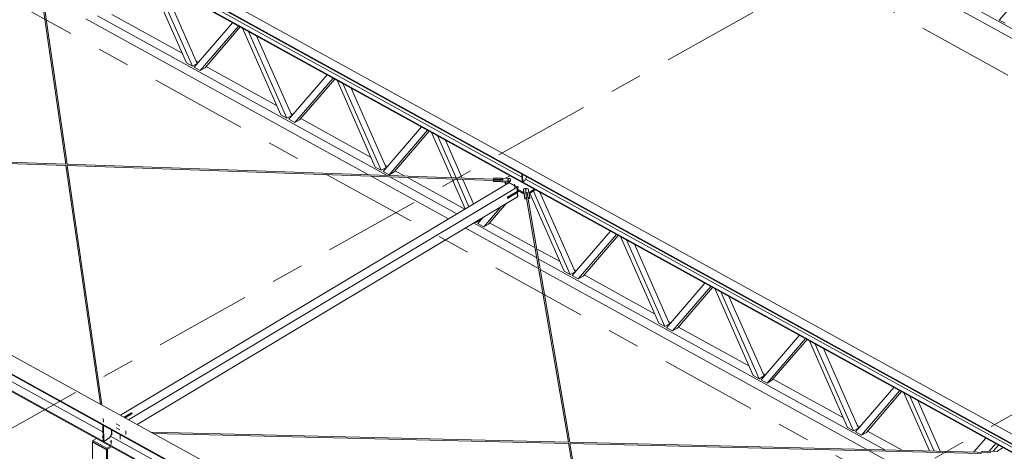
# Model space of a CAD drawing. Header units: millimetres. Extents: x -260 to 160, y -50 to 247.
# Tile 33 of 74: x -76 to -46, y 72 to 85. Entities that reach past the tile are written whole.
import ezdxf

# ---------------------------------------------------------------- set-up
doc = ezdxf.new("R2010")
doc.units = ezdxf.units.MM
for name, pattern in [('XKITLINE00', [0]), ('XKITLINE02', [4, 2, -2]), ('XKITLINE03', [6, 3, -1, 1, -1])]:
    doc.linetypes.add(name, pattern=pattern)
for name, color, linetype, lineweight in [('Element', 2, 'Continuous', 0), ('Spoina', 1, 'Continuous', 0), ('Śruba', 3, 'Continuous', 0)]:
    doc.layers.add(name, color=color, linetype=linetype, lineweight=lineweight)

msp = doc.modelspace()

# ---------------------------------------------------------------- hatches: boundary and pattern name
at = {"layer": 'Śruba'}
for points in [[(-60.927, 80.467), (-60.932, 80.468), (-60.936, 80.469), (-60.94, 80.471), (-60.943, 80.473), (-60.946, 80.476), (-60.947, 80.478), (-60.948, 80.481), (-60.947, 80.484), (-60.946, 80.487), (-60.944, 80.489), (-60.941, 80.491), (-60.937, 80.493), (-60.933, 80.495), (-60.928, 80.496), (-60.923, 80.496), (-60.918, 80.496), (-60.914, 80.495), (-60.909, 80.494), (-60.905, 80.492), (-60.902, 80.49), (-60.9, 80.488), (-60.898, 80.485), (-60.898, 80.482), (-60.898, 80.48), (-60.9, 80.477), (-60.902, 80.474), (-60.905, 80.472), (-60.909, 80.47), (-60.913, 80.469), (-60.917, 80.468), (-60.922, 80.467)], [(-60.724, 80.301), (-60.729, 80.301), (-60.733, 80.303), (-60.737, 80.304), (-60.74, 80.306), (-60.742, 80.309), (-60.744, 80.312), (-60.744, 80.314), (-60.744, 80.317), (-60.743, 80.32), (-60.74, 80.322), (-60.737, 80.325), (-60.734, 80.327), (-60.729, 80.328), (-60.725, 80.329), (-60.72, 80.329), (-60.715, 80.329), (-60.71, 80.329), (-60.706, 80.327), (-60.702, 80.326), (-60.699, 80.324), (-60.696, 80.321), (-60.695, 80.318), (-60.694, 80.316), (-60.695, 80.313), (-60.696, 80.31), (-60.698, 80.308), (-60.701, 80.305), (-60.705, 80.303), (-60.709, 80.302), (-60.714, 80.301), (-60.719, 80.301)], [(-60.622, 80.245), (-60.627, 80.246), (-60.631, 80.247), (-60.635, 80.249), (-60.638, 80.251), (-60.641, 80.253), (-60.642, 80.256), (-60.643, 80.258), (-60.642, 80.261), (-60.641, 80.264), (-60.639, 80.267), (-60.636, 80.269), (-60.632, 80.271), (-60.628, 80.272), (-60.623, 80.273), (-60.618, 80.273), (-60.613, 80.273), (-60.609, 80.273), (-60.604, 80.271), (-60.6, 80.27), (-60.597, 80.268), (-60.595, 80.265), (-60.593, 80.263), (-60.593, 80.26), (-60.593, 80.257), (-60.595, 80.254), (-60.597, 80.252), (-60.6, 80.249), (-60.604, 80.248), (-60.608, 80.246), (-60.613, 80.245), (-60.617, 80.245)], [(-60.375, 80.164), (-60.38, 80.164), (-60.384, 80.166), (-60.388, 80.167), (-60.391, 80.169), (-60.393, 80.172), (-60.395, 80.174), (-60.395, 80.177), (-60.395, 80.18), (-60.394, 80.183), (-60.391, 80.185), (-60.388, 80.188), (-60.385, 80.189), (-60.38, 80.191), (-60.376, 80.192), (-60.371, 80.192), (-60.366, 80.192), (-60.361, 80.191), (-60.357, 80.19), (-60.353, 80.188), (-60.35, 80.186), (-60.347, 80.184), (-60.346, 80.181), (-60.345, 80.179), (-60.346, 80.176), (-60.347, 80.173), (-60.349, 80.17), (-60.352, 80.168), (-60.356, 80.166), (-60.36, 80.165), (-60.365, 80.164), (-60.37, 80.164)], [(-73.45, 72.528), (-73.456, 72.529), (-73.462, 72.531), (-73.467, 72.533), (-73.471, 72.536), (-73.474, 72.539), (-73.476, 72.542), (-73.477, 72.546), (-73.476, 72.549), (-73.474, 72.553), (-73.472, 72.556), (-73.468, 72.559), (-73.463, 72.562), (-73.457, 72.563), (-73.451, 72.565), (-73.445, 72.565), (-73.439, 72.565), (-73.433, 72.564), (-73.427, 72.562), (-73.422, 72.56), (-73.418, 72.558), (-73.415, 72.555), (-73.413, 72.551), (-73.412, 72.548), (-73.413, 72.544), (-73.415, 72.54), (-73.418, 72.537), (-73.421, 72.534), (-73.426, 72.532), (-73.432, 72.53), (-73.438, 72.529), (-73.444, 72.528)], [(-73.197, 72.389), (-73.203, 72.39), (-73.208, 72.391), (-73.213, 72.393), (-73.217, 72.396), (-73.22, 72.399), (-73.222, 72.403), (-73.223, 72.406), (-73.222, 72.41), (-73.221, 72.413), (-73.218, 72.416), (-73.214, 72.419), (-73.209, 72.422), (-73.204, 72.424), (-73.198, 72.425), (-73.191, 72.425), (-73.185, 72.425), (-73.179, 72.424), (-73.173, 72.423), (-73.169, 72.421), (-73.164, 72.418), (-73.161, 72.415), (-73.159, 72.411), (-73.159, 72.408), (-73.159, 72.404), (-73.161, 72.401), (-73.164, 72.397), (-73.168, 72.395), (-73.173, 72.392), (-73.178, 72.39), (-73.184, 72.389), (-73.19, 72.389)]]:
    msp.add_hatch(color=256, dxfattribs=at).paths.add_polyline_path(points, flags=17)

# ---------------------------------------------------------------- linework, layer by layer
at = {"layer": 'Element', "linetype": 'XKITLINE00', "lineweight": 0}
for p, q in [((-60.777, 93.344), (-34.488, 78.866)), ((-60.41, 93.439), (-34.229, 79.021)), ((-75.409, 89.187), (-45.064, 72.474)), ((-45.315, 72.324), (-75.66, 89.037)), ((-45.314, 72.301), (-75.66, 89.013)), ((-45.308, 72.067), (-75.653, 88.779)), ((-75.534, 88.851), (-60.493, 80.567)), ((-75.343, 88.585), (-45.307, 72.043)), ((-74.553, 80.962), (-75.628, 88.396)), ((-74.596, 80.963), (-75.635, 88.15)), ((-70.866, 84.094), (-72.05, 86.771)), ((-45.739, 85.415), (-44.555, 86.789)), ((-70.681, 83.992), (-71.865, 86.67)), ((-71.616, 86.533), (-70.53, 84.077)), ((-73.61, 85.549), (-64.655, 80.618)), ((-73.172, 85.588), (-70.996, 84.389)), ((-73.977, 85.454), (-65.231, 80.638)), ((-70.62, 83.959), (-69.436, 85.332)), ((-70.435, 83.857), (-69.252, 85.23)), ((-45.555, 85.314), (-45.739, 85.415)), ((-69.199, 85.201), (-70.285, 83.942)), ((-67.945, 82.486), (-69.129, 85.163)), ((-67.761, 82.384), (-68.945, 85.062)), ((-68.696, 84.925), (-67.61, 82.469)), ((-70.681, 83.992), (-70.866, 84.094)), ((-70.53, 84.077), (-70.681, 83.992)), ((-70.563, 84.151), (-70.489, 84.11)), ((-70.435, 83.857), (-70.62, 83.959)), ((-70.285, 83.942), (-70.435, 83.857)), ((-70.252, 83.979), (-68.076, 82.781)), ((-67.7, 82.35), (-66.516, 83.724)), ((-67.515, 82.249), (-66.331, 83.622)), ((-66.278, 83.593), (-67.364, 82.333)), ((-65.025, 80.877), (-66.209, 83.555)), ((-64.841, 80.776), (-66.025, 83.453)), ((-65.776, 83.316), (-64.69, 80.86)), ((-67.761, 82.384), (-67.945, 82.486)), ((-67.643, 82.542), (-67.569, 82.502)), ((-67.61, 82.469), (-67.761, 82.384)), ((-67.515, 82.249), (-67.7, 82.35)), ((-67.364, 82.333), (-67.515, 82.249)), ((-67.332, 82.371), (-65.156, 81.173)), ((-64.78, 80.742), (-63.596, 82.115)), ((-64.595, 80.64), (-63.411, 82.014)), ((-63.358, 81.985), (-64.444, 80.725)), ((-62.671, 80.549), (-63.289, 81.947)), ((-88.115, 81.592), (-57.77, 64.88)), ((-62.529, 80.544), (-63.105, 81.845)), ((-62.338, 80.537), (-62.856, 81.708)), ((-88.617, 81.292), (-58.272, 64.579)), ((-87.339, 81.406), (-74.588, 80.963)), ((-87.057, 81.354), (-74.59, 80.921)), ((-88.617, 81.263), (-58.271, 64.55)), ((-74.557, 80.962), (-61.082, 80.494)), ((-88.025, 80.726), (-73.447, 72.697)), ((-73.524, 73.557), (-74.591, 80.93)), ((-73.478, 73.531), (-74.548, 80.928)), ((-74.546, 80.919), (-61.373, 80.462)), ((-64.841, 80.776), (-65.025, 80.877)), ((-64.69, 80.86), (-64.841, 80.776)), ((-64.595, 80.64), (-64.78, 80.742)), ((-64.723, 80.934), (-64.649, 80.894)), ((-64.444, 80.725), (-64.595, 80.64)), ((-64.412, 80.763), (-64.114, 80.599)), ((-60.49, 80.431), (-60.496, 80.662)), ((-88.268, 80.581), (-58.692, 64.292)), ((-88.268, 80.552), (-58.692, 64.263)), ((-72.904, 73.215), (-60.896, 80.392)), ((-65.149, 80.593), (-62.761, 79.277)), ((-64.574, 80.573), (-62.502, 79.432)), ((-64.033, 80.554), (-62.259, 79.577)), ((-62.245, 79.586), (-62.652, 80.506)), ((-62.135, 79.651), (-62.51, 80.501)), ((-61.986, 79.74), (-62.319, 80.495)), ((-61.374, 80.454), (-61.369, 80.485)), ((-61.373, 80.425), (-61.374, 80.454)), ((-60.894, 80.437), (-61.374, 80.454)), ((-60.893, 80.408), (-61.373, 80.425)), ((-61.369, 80.485), (-61.085, 80.475)), ((-61.365, 80.509), (-61.36, 80.54)), ((-61.365, 80.503), (-61.365, 80.509)), ((-61.081, 80.5), (-61.365, 80.509)), ((-61.36, 80.54), (-60.88, 80.523)), ((-61.085, 80.475), (-61.081, 80.5)), ((-61.084, 80.482), (-61.083, 80.49)), ((-61.083, 80.49), (-61.082, 80.492)), ((-61.01, 80.403), (-61.01, 80.412)), ((-61.009, 80.368), (-61.01, 80.403)), ((-61.01, 80.403), (-60.941, 80.365)), ((-61.009, 80.368), (-60.971, 80.347)), ((-60.997, 80.528), (-60.861, 80.609)), ((-60.886, 80.398), (-60.896, 80.392)), ((-60.642, 80.252), (-60.896, 80.392)), ((-60.896, 80.392), (-60.642, 80.252)), ((-60.855, 80.457), (-60.894, 80.437)), ((-60.893, 80.408), (-60.894, 80.437)), ((-60.893, 80.408), (-60.854, 80.427)), ((-60.632, 80.258), (-60.886, 80.398)), ((-60.88, 80.523), (-60.848, 80.502)), ((-60.848, 80.502), (-60.855, 80.457)), ((-60.854, 80.427), (-60.855, 80.457)), ((-60.854, 80.427), (-60.847, 80.473)), ((-60.847, 80.473), (-60.848, 80.502)), ((-60.49, 80.431), (-60.469, 80.42)), ((-60.476, 80.651), (-60.469, 80.42)), ((-60.469, 80.42), (-60.402, 80.46)), ((-60.402, 80.46), (-60.353, 80.549)), ((-60.378, 80.503), (-45.312, 72.206)), ((-60.353, 80.549), (-60.354, 80.584)), ((-72.65, 73.075), (-60.642, 80.252)), ((-60.94, 79.914), (-60.578, 80.13)), ((-60.639, 80.124), (-60.94, 79.943)), ((-60.939, 79.908), (-60.638, 80.088)), ((-60.643, 80.091), (-60.638, 80.088)), ((-60.643, 80.091), (-60.638, 80.088)), ((-60.632, 80.258), (-60.642, 80.252)), ((-60.639, 80.124), (-60.642, 80.252)), ((-60.642, 80.252), (-60.639, 80.124)), ((-60.639, 80.124), (-60.629, 80.13)), ((-60.638, 80.088), (-60.628, 80.094)), ((-60.638, 80.088), (-60.634, 79.96)), ((-60.638, 80.088), (-60.634, 79.96)), ((-60.633, 80.097), (-60.628, 80.094)), ((-60.629, 80.13), (-60.632, 80.258)), ((-60.631, 80.194), (-60.452, 80.096)), ((-60.63, 80.159), (-60.451, 80.061)), ((-60.629, 80.135), (-60.609, 80.147)), ((-60.628, 80.094), (-60.624, 79.966)), ((-60.451, 80.061), (-60.452, 80.096)), ((-60.452, 80.096), (-60.436, 80.096)), ((-60.451, 80.061), (-60.43, 80.061)), ((-60.448, 80.193), (-60.416, 80.216)), ((-60.448, 80.163), (-60.448, 80.193)), ((-60.401, 79.918), (-60.448, 80.193)), ((-60.448, 80.163), (-60.401, 79.889)), ((-60.416, 80.216), (-60.338, 80.221)), ((-60.376, 80.085), (-60.363, 80.086)), ((-60.376, 80.085), (-60.348, 79.922)), ((-60.369, 80.083), (-60.374, 80.074)), ((-60.354, 80.089), (-60.369, 80.083)), ((-60.339, 80.085), (-60.354, 80.089)), ((-60.346, 80.087), (-60.333, 80.088)), ((-60.333, 80.073), (-60.339, 80.085)), ((-60.338, 80.221), (-60.299, 80.204)), ((-60.333, 80.073), (-60.333, 80.088)), ((-60.305, 79.925), (-60.333, 80.088)), ((-59.015, 72.38), (-60.333, 80.073)), ((-60.299, 80.204), (-60.252, 79.929)), ((-60.281, 80.099), (-60.25, 80.1)), ((-60.275, 80.064), (-60.249, 80.065)), ((-60.25, 80.1), (-60.1, 80.19)), ((-60.249, 80.065), (-60.25, 80.1)), ((-60.249, 80.065), (-60.069, 80.173)), ((-59.185, 77.661), (-60.248, 80.066)), ((-59, 77.559), (-60.138, 80.132)), ((-59.936, 80.1), (-58.85, 77.644)), ((-60.634, 79.96), (-72.391, 72.933)), ((-60.971, 79.759), (-61.524, 79.117)), ((-60.94, 79.943), (-60.939, 79.908)), ((-60.634, 79.96), (-60.624, 79.966)), ((-60.348, 79.922), (-60.401, 79.918)), ((-60.401, 79.889), (-60.401, 79.918)), ((-60.401, 79.889), (-60.347, 79.893)), ((-60.347, 79.893), (-60.348, 79.922)), ((-59.058, 72.381), (-60.348, 79.908)), ((-60.252, 79.929), (-60.305, 79.925)), ((-60.305, 79.91), (-60.305, 79.925)), ((-60.303, 79.896), (-60.251, 79.9)), ((-60.251, 79.9), (-60.252, 79.929)), ((-61.675, 79.032), (-61.131, 79.663)), ((-61.99, 79.15), (-60.033, 78.072)), ((-61.941, 79.179), (-61.921, 79.167)), ((-61.921, 79.167), (-61.929, 79.186)), ((-61.77, 79.252), (-61.921, 79.167)), ((-61.859, 79.134), (-61.692, 79.327)), ((-61.77, 79.252), (-61.78, 79.275)), ((-61.746, 79.295), (-61.729, 79.285)), ((-61.491, 79.155), (-60.086, 78.381)), ((-62.248, 78.995), (-59.977, 77.744)), ((-61.675, 79.032), (-61.859, 79.134)), ((-61.524, 79.117), (-61.675, 79.032)), ((-58.939, 77.525), (-57.755, 78.899)), ((-58.755, 77.424), (-57.571, 78.797)), ((-57.518, 78.768), (-58.604, 77.508)), ((-56.265, 76.053), (-57.449, 78.73)), ((-56.08, 75.951), (-57.264, 78.629)), ((-60.039, 78.354), (-59.315, 77.956)), ((-57.015, 78.492), (-55.929, 76.035)), ((-59.986, 78.046), (-49.272, 72.146)), ((-59.93, 77.718), (-49.836, 72.159)), ((-59, 77.559), (-59.185, 77.661)), ((-58.85, 77.644), (-59, 77.559)), ((-58.882, 77.718), (-58.809, 77.677)), ((-58.755, 77.424), (-58.939, 77.525)), ((-58.604, 77.508), (-58.755, 77.424)), ((-58.571, 77.546), (-56.395, 76.348)), ((-56.019, 75.917), (-54.835, 77.291)), ((-55.835, 75.816), (-54.651, 77.189)), ((-54.598, 77.16), (-55.684, 75.9)), ((-53.344, 74.444), (-54.528, 77.122)), ((-53.16, 74.343), (-54.344, 77.02)), ((-54.095, 76.883), (-53.009, 74.427)), ((-55.962, 76.109), (-55.888, 76.069)), ((-56.08, 75.951), (-56.265, 76.053)), ((-55.929, 76.035), (-56.08, 75.951)), ((-55.835, 75.816), (-56.019, 75.917)), ((-55.684, 75.9), (-55.835, 75.816)), ((-55.651, 75.938), (-53.475, 74.74)), ((-53.099, 74.309), (-51.915, 75.682)), ((-52.914, 74.207), (-51.73, 75.581)), ((-51.678, 75.552), (-52.764, 74.292)), ((-50.424, 72.836), (-51.608, 75.514)), ((-50.24, 72.734), (-51.424, 75.412)), ((-51.175, 75.275), (-50.089, 72.819)), ((-53.16, 74.343), (-53.344, 74.444)), ((-53.009, 74.427), (-53.16, 74.343)), ((-52.914, 74.207), (-53.099, 74.309)), ((-53.042, 74.501), (-52.968, 74.46)), ((-52.764, 74.292), (-52.914, 74.207)), ((-52.731, 74.33), (-50.555, 73.131)), ((-50.179, 72.701), (-48.995, 74.074)), ((-49.994, 72.599), (-48.81, 73.973)), ((-48.757, 73.943), (-49.843, 72.684)), ((-47.895, 72.113), (-48.688, 73.905)), ((-47.754, 72.109), (-48.504, 73.804)), ((-47.564, 72.105), (-48.255, 73.667)), ((-72.792, 73.153), (-72.567, 73.288)), ((-72.567, 73.282), (-72.787, 73.15)), ((-72.762, 73.136), (-72.537, 73.271)), ((-72.567, 73.282), (-72.567, 73.288)), ((-72.567, 73.288), (-72.537, 73.271)), ((-72.542, 73.268), (-72.567, 73.282)), ((-73.439, 72.417), (-73.452, 72.911)), ((-73.432, 72.9), (-73.419, 72.406)), ((-73.179, 72.624), (-73.183, 72.763)), ((-50.24, 72.734), (-50.424, 72.836)), ((-50.089, 72.819), (-50.24, 72.734)), ((-50.122, 72.893), (-50.048, 72.852)), ((-73.645, 72.499), (-73.759, 72.431)), ((-73.419, 72.406), (-73.24, 72.513)), ((-73.24, 72.513), (-73.179, 72.624)), ((-73.21, 72.567), (-58.619, 64.531)), ((-71.953, 72.691), (-59.05, 72.381)), ((-71.873, 72.647), (-59.051, 72.339)), ((-49.994, 72.599), (-50.179, 72.701)), ((-49.843, 72.684), (-49.994, 72.599)), ((-49.811, 72.722), (-48.742, 72.133)), ((-46.524, 72.08), (-46.154, 72.509)), ((-46.154, 72.509), (-45.846, 72.34)), ((-46.154, 72.509), (-46.153, 72.509)), ((-73.758, 72.396), (-73.771, 72.388)), ((-73.771, 72.388), (-73.339, 72.151)), ((-73.771, 40.183), (-73.771, 72.388)), ((-73.759, 72.431), (-73.327, 72.194)), ((-73.759, 72.431), (-73.758, 72.396)), ((-73.327, 72.159), (-73.758, 72.396)), ((-73.439, 72.417), (-73.419, 72.406)), ((-73.307, 72.17), (-73.339, 72.151)), ((-73.339, 72.151), (-73.339, 39.946)), ((-73.214, 72.261), (-73.327, 72.194)), ((-73.183, 72.244), (-73.327, 72.159)), ((-73.327, 72.194), (-73.327, 72.159)), ((-73.307, 39.964), (-73.307, 72.17)), ((-57.825, 65.183), (-59.053, 72.348)), ((-59.019, 72.38), (-45.997, 72.067)), ((-57.755, 65.023), (-59.009, 72.346)), ((-59.008, 72.338), (-46.287, 72.032)), ((-46.049, 72.105), (-45.846, 72.34)), ((-45.922, 72.102), (-45.758, 72.292)), ((-45.846, 72.34), (-45.846, 72.34)), ((-45.809, 72.099), (-45.617, 72.214)), ((-49.756, 72.115), (-47.688, 70.976)), ((-46.281, 72.08), (-46.277, 72.11)), ((-46.277, 72.11), (-45.796, 72.099))]:
    msp.add_line(p, q, dxfattribs=at)
at = {"layer": 'Spoina', "linetype": 'XKITLINE03', "lineweight": 0}
for p, q in [((-195.257, 166.208), (62.439, 24.284)), ((-208.457, 158.81), (49.239, 16.886)), ((-113.546, 51.918), (11.165, 121.811)), ((-98.328, 43.536), (26.383, 113.43))]:
    msp.add_line(p, q, dxfattribs=at)
at = {"layer": 'Śruba', "linetype": 'XKITLINE00', "lineweight": 0}
for p, q in [((-60.923, 80.508), (-60.92, 80.391)), ((-60.717, 80.214), (-60.72, 80.346)), ((-60.615, 80.158), (-60.619, 80.29)), ((-60.371, 80.204), (-60.368, 80.087)), ((-73.445, 72.58), (-73.442, 72.449)), ((-73.192, 72.441), (-73.188, 72.309))]:
    msp.add_line(p, q, dxfattribs=at)
at = {"layer": 'Śruba', "linetype": 'XKITLINE02', "lineweight": 0}
for p, q in [((-73.434, 73.116), (-73.431, 72.999)), ((-73.169, 72.745), (-73.165, 72.614)), ((-73.041, 72.946), (-72.927, 72.883)), ((-73.038, 72.829), (-72.924, 72.766)), ((-72.915, 72.606), (-72.912, 72.474)), ((-72.739, 72.733), (-72.736, 72.616))]:
    msp.add_line(p, q, dxfattribs=at)

doc.saveas('drawing.dxf')
